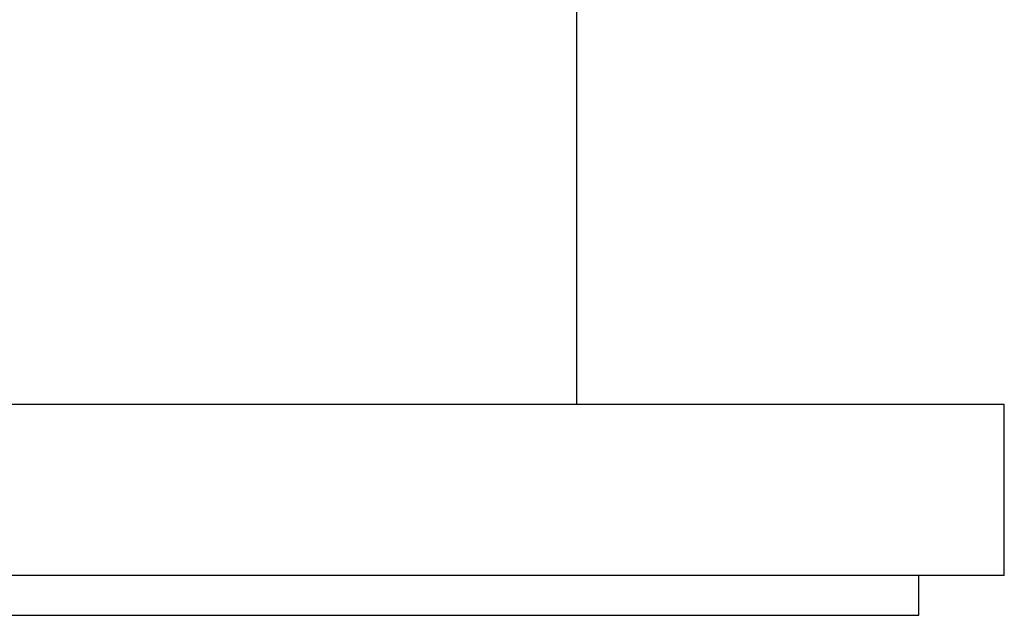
# Paper-space layout '_Front' of a CAD drawing. Header units: millimetres. Extents: x -25 to 25, y -1 to 320.
# Tile 7 of 52: x 8 to 25, y -1 to 10. Entities that reach past the tile are written whole.
import ezdxf

# ---------------------------------------------------------------- set-up
doc = ezdxf.new("R2010")
doc.units = ezdxf.units.MM

psp = doc.layouts.new('_Front')

# ---------------------------------------------------------------- linework, layer by layer
at = {"color": 7, "linetype": 'Continuous', "lineweight": 25}
for p, q in [((17.5, 3), (17.5, 13.9)), ((25, 3), (-25, 3)), ((25, 0), (25, 3)), ((25, 0), (-25, 0)), ((23.5, -0.7), (23.5, 0)), ((-23.5, -0.7), (23.5, -0.7))]:
    psp.add_line(p, q, dxfattribs=at)

doc.saveas('drawing.dxf')
